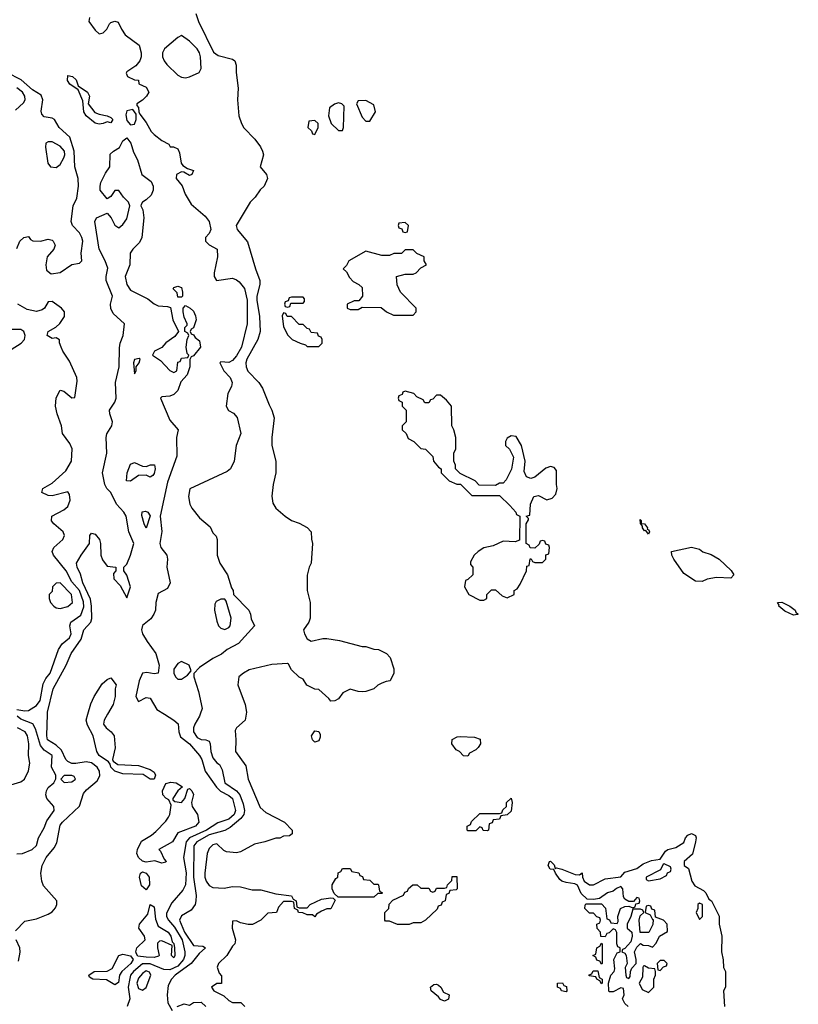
# Model space of a CAD drawing. Header units: inches. Extents: x 2348341 to 2479810, y 460419 to 613669.
# Tile 196 of 256: x 2362244 to 2366214, y 548522 to 553539. Entities that reach past the tile are written whole.
import ezdxf

# ---------------------------------------------------------------- set-up
doc = ezdxf.new("R2010")
doc.units = ezdxf.units.IN
doc.header["$MEASUREMENT"] = 0
doc.layers.add('C3564', color=7, linetype='Continuous')
doc.layers.add('C3565', color=7, linetype='Continuous')

msp = doc.modelspace()

# ---------------------------------------------------------------- linework, layer by layer
at = {"layer": 'C3564', "color": 2}
for points, elevation in [([(2362222.9, 548897.1), (2362270, 548946), (2362330, 548957.1), (2362390, 548982), (2362410, 548993.4), (2362426.5, 549013.5), (2362433.6, 549030), (2362434, 549050), (2362366.2, 549126.2), (2362356.9, 549150), (2362351.8, 549190), (2362358.7, 549230), (2362379.7, 549270), (2362420.1, 549319.9), (2362434.5, 549345.5), (2362450, 549434), (2362462, 549450), (2362550, 549531.3), (2362570, 549596.3), (2362585.3, 549614.7), (2362640.1, 549659.9), (2362653.6, 549686.4), (2362651.2, 549710), (2362639.7, 549730), (2362610, 549752.6), (2362582.9, 549757.1), (2362530, 549748.4), (2362509.8, 549749.8), (2362490, 549759.6), (2362479.6, 549770), (2362456.9, 549816.9), (2362430, 549843), (2362386, 549870), (2362383.6, 549890), (2362386.3, 550000)], 46), ([(2362230, 549288), (2362258, 549290), (2362308, 549310), (2362330, 549332), (2362341.2, 549370), (2362370, 549421), (2362383, 549457), (2362420.9, 549510), (2362418, 549530), (2362383.7, 549570), (2362377, 549590), (2362380.9, 549610), (2362390, 549626), (2362418, 549650), (2362428.4, 549671.6), (2362428.7, 549690), (2362406.6, 549730), (2362409.4, 549790), (2362370, 549817.4), (2362350, 549841.6), (2362325.4, 549925.4), (2362310.8, 549950.8), (2362250, 549975.6), (2362232, 549990)], 50), ([(2362692, 550000), (2362674.8, 549970), (2362671, 549950), (2362684.7, 549930), (2362711, 549910), (2362726.8, 549890), (2362730.7, 549829.3), (2362718, 549770), (2362721, 549761), (2362744, 549744), (2362850, 549739.1), (2362910, 549718.8), (2362930, 549704.7), (2362937.3, 549690), (2362930, 549669.3), (2362909.3, 549669.3), (2362873.6, 549693.6), (2362770, 549696), (2362730, 549709.6), (2362709.5, 549730), (2362706.3, 549746.3), (2362697.2, 549757.2), (2362650, 549789.6), (2362637, 549810), (2362619.5, 549890), (2362590, 549944), (2362583.6, 549970), (2362591.9, 550000)], 42), ([(2362982.8, 550000), (2363030.3, 549970.3), (2363051.8, 549951.8), (2363056.4, 549910), (2363064.2, 549884.2), (2363110, 549848.7), (2363160.9, 549790), (2363172.4, 549770), (2363190.3, 549710), (2363247.8, 549627.8), (2363268.5, 549608.5), (2363310, 549586.3), (2363330.1, 549570.1), (2363344.6, 549510), (2363338, 549490), (2363310, 549465.4), (2363254.1, 549445.9), (2363197.6, 549410), (2363109.4, 549370.6), (2363092.6, 549350), (2363080.3, 549270), (2363092.7, 549192.7), (2363090.2, 549130), (2363076, 549104), (2363020.5, 549039.5), (2362993.3, 548986.7), (2362993.1, 548970), (2363003.1, 548950), (2363034.3, 548914.3), (2363072.5, 548850), (2363086.2, 548790), (2363086, 548770), (2363079.3, 548750), (2363050, 548717.1), (2363010, 548697.8), (2362980, 548700), (2362910, 548727.6), (2362870, 548728.9), (2362824, 548690), (2362810.2, 548670), (2362805.8, 548654.2), (2362797.6, 548610), (2362806, 548550), (2362792.7, 548510)], 46), ([(2363164.9, 550000), (2363161.6, 549990), (2363137.1, 549950), (2363130.4, 549930), (2363130.5, 549910), (2363150, 549882), (2363170, 549870.7), (2363194, 549870), (2363210, 549862), (2363216, 549850), (2363218.8, 549810), (2363230, 549778), (2363250, 549752), (2363263.6, 549743.6), (2363277.3, 549717.3), (2363290.8, 549650), (2363349.3, 549609.3), (2363367.2, 549590), (2363383.7, 549543.7), (2363390.3, 549510), (2363386.5, 549490), (2363371.8, 549468.2), (2363317.8, 549422.2), (2363290, 549407.1), (2363210, 549385.5), (2363147, 549350), (2363132.9, 549330), (2363130.2, 549170), (2363143.5, 549076.5), (2363142.8, 549050), (2363138.8, 549030), (2363119.1, 549000.9), (2363070, 548973.2), (2363059.3, 548950), (2363083.9, 548890), (2363130, 548821), (2363178, 548818), (2363191, 548810), (2363159.8, 548780.2), (2363119.1, 548730), (2363036.5, 548670), (2363018, 548650), (2363002.2, 548617.8), (2362997, 548570), (2363000.5, 548530), (2363022, 548490)], 50), ([(2363398.9, 550000), (2363393.4, 549970), (2363349, 549931), (2363343.4, 549916.6), (2363347.2, 549870), (2363344.4, 549810), (2363397.5, 549737.5), (2363408.5, 549670), (2363470, 549524.7), (2363499.8, 549499.8), (2363594, 549450), (2363634, 549410), (2363634, 549390), (2363619.6, 549380.4), (2363590, 549378), (2363570, 549368.7), (2363550, 549368.7), (2363494, 549350), (2363441.4, 549338.6), (2363370, 549299), (2363350, 549294), (2363299.3, 549299.3), (2363286, 549306), (2363250, 549339), (2363230, 549334), (2363210, 549315.3), (2363200.7, 549290), (2363188.4, 549190), (2363188.4, 549170), (2363194.8, 549150), (2363210, 549127.3), (2363230, 549117.3), (2363286.3, 549113.7), (2363330, 549122.8), (2363370, 549121), (2363430, 549106), (2363474.6, 549105.4), (2363550, 549084.7), (2363630, 549074), (2363638, 549058), (2363654, 549050), (2363658, 549018), (2363670, 549014), (2363710, 549014), (2363726, 549030), (2363783.1, 549056.9), (2363830, 549064.7), (2363842, 549062), (2363852.7, 549052.7), (2363830.8, 549009.2), (2363810, 549008), (2363783.6, 548996.4), (2363758, 548982), (2363750, 548968), (2363738, 548978), (2363710, 548978), (2363687.3, 548987.3), (2363666, 548990), (2363662, 549002), (2363646, 549010), (2363642, 549042), (2363630, 549046), (2363590, 549046), (2363563.6, 549016.4), (2363554, 548990), (2363510, 548986), (2363474, 548950), (2363431.1, 548928.9), (2363408.7, 548928.7), (2363370, 548938), (2363350, 548948), (2363330, 548946), (2363327.3, 548910), (2363344.7, 548850), (2363342, 548830), (2363330, 548818), (2363301, 548770), (2363258.8, 548730), (2363252, 548712), (2363261, 548681), (2363272.7, 548667.3), (2363272.7, 548627.3), (2363250, 548628), (2363222, 548610), (2363234, 548590), (2363285.4, 548565.4), (2363310, 548542), (2363330, 548532), (2363371.6, 548531.6), (2363392, 548510)], 54), ([(2362199.3, 549640.7), (2362250, 549656), (2362268.7, 549670), (2362290, 549712), (2362296, 549750), (2362289.2, 549790), (2362291.8, 549850), (2362283.7, 549890), (2362271.8, 549910), (2362234, 549930)], 54), ([(2365346, 548510), (2365330, 548526), (2365318, 548550), (2365326, 548570), (2365322, 548602), (2365310, 548606), (2365270, 548586), (2365250, 548586), (2365247.3, 548592.7), (2365246, 548630), (2365259, 548670), (2365275.3, 548690), (2365278, 548702), (2365272.7, 548750), (2365290, 548784.7), (2365306, 548790), (2365306, 548810), (2365294.6, 548814.6), (2365289, 548830), (2365288, 548888), (2365282, 548902), (2365270, 548906), (2365250, 548886), (2365238, 548882), (2365230, 548866), (2365207.3, 548867.3), (2365206, 548890), (2365188.4, 548908.4), (2365186, 548930), (2365202, 548938), (2365206, 548950), (2365202, 548962), (2365187.3, 548967.3), (2365170, 548986), (2365150, 548986), (2365126, 549010), (2365127.3, 549027.3), (2365130, 549034), (2365210, 549034), (2365231.6, 549011.6), (2365238, 548958), (2365252, 548952), (2365258, 548938), (2365290, 548934), (2365295.3, 548944.7), (2365294, 548970), (2365308, 549010), (2365330, 549021), (2365350, 549022), (2365370, 549014), (2365382, 549018), (2365386, 549034), (2365402, 549038), (2365406, 549050), (2365402, 549062), (2365390, 549066), (2365374, 549046), (2365350, 549046), (2365330, 549058), (2365322, 549070), (2365319, 549110), (2365310, 549122), (2365287.3, 549112.7), (2365270, 549099), (2365242, 549090), (2365199.6, 549060.4), (2365170, 549055.3), (2365138, 549058), (2365106.3, 549086.3), (2365088.9, 549128.9), (2365075.3, 549135.3), (2365030, 549142), (2365009, 549149), (2364998, 549158), (2364975.3, 549190), (2364968.4, 549208.4), (2364949, 549210), (2364939, 549230), (2364946, 549250), (2364950, 549251.3), (2364970, 549232), (2364974, 549214), (2364982, 549218), (2365009, 549211), (2365076.4, 549183.6), (2365098, 549182), (2365112.7, 549192.7), (2365114, 549170), (2365122, 549150), (2365150, 549131.3), (2365170, 549131), (2365230, 549161), (2365310, 549171.3), (2365330, 549196), (2365390, 549214.8), (2365422.5, 549237.5), (2365466, 549254), (2365510, 549262), (2365537.2, 549302.8), (2365549, 549311), (2365590, 549321), (2365630, 549346), (2365639, 549370), (2365650, 549384.7), (2365670, 549392), (2365690, 549382), (2365693.4, 549370), (2365690.6, 549349.4), (2365673.7, 549286.3), (2365632, 549250), (2365632, 549230), (2365654.4, 549214.4), (2365671.3, 549150), (2365686, 549126), (2365730, 549102), (2365742, 549090), (2365758, 549058), (2365771, 549050), (2365811.1, 548971.1), (2365811.3, 548930), (2365824.7, 548870), (2365822, 548790), (2365831.6, 548748.4), (2365832, 548710), (2365842, 548690), (2365842, 548610), (2365832, 548590), (2365838, 548510)], 54), ([(2362238.3, 548741.7), (2362247.2, 548787.2), (2362245.1, 548810), (2362226.3, 548850)], 46), ([(2363048, 548510), (2363083.6, 548523.6), (2363110, 548518), (2363130, 548530.8), (2363170, 548533), (2363193.4, 548510)], 50)]:
    msp.add_lwpolyline(points, dxfattribs=dict(at, elevation=elevation))
for points, elevation in [([(2363750, 549857.2), (2363737.2, 549870), (2363732.7, 549890), (2363750, 549914.8), (2363770, 549911.3), (2363776.4, 549896.4), (2363777.1, 549882.9), (2363770, 549864)], 54), ([(2364530, 549786), (2364507.3, 549787.3), (2364486, 549810), (2364470, 549818), (2364448, 549850), (2364448.9, 549871.1), (2364475.3, 549884.7), (2364490, 549886), (2364563.6, 549883.6), (2364592.7, 549872.7), (2364594, 549850), (2364582, 549830), (2364570, 549818), (2364538, 549802)], 54), ([(2362510, 549688.7), (2362472, 549688), (2362454, 549670), (2362472, 549652), (2362510, 549656), (2362528.7, 549670), (2362522, 549682)], 50), ([(2363070, 549550.8), (2363086, 549570), (2363102, 549618), (2363110, 549622), (2363122, 549610), (2363130.6, 549590.6), (2363120.7, 549550), (2363124, 549530), (2363150.5, 549490), (2363157.3, 549450), (2363141, 549430), (2363050, 549396), (2363022.8, 549350), (2362954, 549310), (2362962, 549302), (2362981, 549261), (2362992, 549250), (2362990, 549246), (2362970, 549242), (2362933.2, 549253.2), (2362890, 549246.6), (2362870, 549252), (2362849.6, 549269.6), (2362842, 549290), (2362845.1, 549310), (2362866.2, 549353.8), (2362916.6, 549383.4), (2362938, 549402), (2362990, 549455.5), (2363003.7, 549476.3), (2363009.7, 549490), (2363016, 549536), (2363004.1, 549564.1), (2362990, 549572.7), (2362975.1, 549590), (2362972, 549610), (2362990, 549646.8), (2363014.4, 549654.4), (2363042, 549650), (2363074, 549630), (2363050, 549609), (2363024.7, 549570), (2363024.7, 549564.7), (2363035.3, 549555.3)], 42), ([(2364630, 549406), (2364607.3, 549407.3), (2364602, 549422), (2364590, 549426), (2364570, 549406), (2364530, 549406), (2364526, 549410), (2364526, 549430), (2364542, 549438), (2364547.3, 549452.7), (2364590, 549494), (2364690, 549494), (2364702, 549498), (2364707.3, 549512.7), (2364726, 549530), (2364726, 549550), (2364750, 549572), (2364756, 549550), (2364750, 549506), (2364730, 549488), (2364698, 549482), (2364690, 549466), (2364658, 549462), (2364652.7, 549447.3), (2364638, 549442), (2364634, 549410)], 54), ([(2365530, 549238), (2365524.7, 549235.3), (2365512, 549208), (2365438, 549170), (2365438, 549158), (2365450, 549152), (2365510, 549162), (2365542, 549178), (2365547.3, 549192.7), (2365562, 549198), (2365566, 549210), (2365562, 549222)], 54), ([(2362890, 549106), (2362865.8, 549125.8), (2362854.5, 549170), (2362861.2, 549190), (2362870, 549197.3), (2362890, 549190.7), (2362903.8, 549170), (2362905.5, 549130)], 42), ([(2364050, 549134), (2364070, 549134), (2364074, 549130), (2364078, 549098), (2364094, 549090), (2364090, 549086), (2364070, 549086), (2364050, 549068), (2363867.3, 549067.3), (2363847.3, 549087.3), (2363838, 549110), (2363838, 549130), (2363856.4, 549163.6), (2363866, 549170), (2363867.3, 549192.7), (2363882, 549198), (2363890, 549214), (2363930, 549214), (2363938, 549198), (2363972.7, 549192.7), (2363978, 549178), (2363992.7, 549172.7), (2363998, 549158), (2364030, 549154)], 54), ([(2364170, 548928), (2364130, 548946), (2364110, 548946), (2364106, 548950), (2364106, 548990), (2364126, 549010), (2364128.4, 549031.6), (2364147.3, 549052.7), (2364202, 549078), (2364207.3, 549092.7), (2364222, 549098), (2364227.3, 549112.7), (2364248.4, 549131.6), (2364271.6, 549131.6), (2364290, 549114), (2364330, 549114), (2364338, 549098), (2364350, 549094), (2364362, 549098), (2364370, 549114), (2364410, 549114), (2364422, 549118), (2364426, 549130), (2364447.3, 549152.7), (2364450, 549174), (2364472.7, 549172.7), (2364474, 549110), (2364470, 549106), (2364438, 549102), (2364432.7, 549087.3), (2364418, 549082), (2364414, 549050), (2364398, 549042), (2364392.7, 549027.3), (2364378, 549022), (2364372.7, 549007.3), (2364314, 548950), (2364290, 548938), (2364250, 548938), (2364230, 548928)], 54), ([(2363030, 548758), (2363018, 548770), (2363022, 548822), (2362970, 548845.2), (2362956.9, 548843.1), (2362947.3, 548832.7), (2362947.3, 548810), (2362956, 548770), (2362952.5, 548767.5), (2362930, 548761.3), (2362890, 548761.6), (2362847.5, 548767.5), (2362839.3, 548779.3), (2362837, 548790), (2362842, 548810), (2362883.7, 548850), (2362880.9, 548870), (2362851.6, 548910), (2362855.1, 548930), (2362898.3, 548981.7), (2362910, 549031.3), (2362930, 549018), (2362936.2, 548956.2), (2362950, 548921), (2363002, 548890), (2363015.8, 548870), (2363021, 548841), (2363030, 548832), (2363034, 548810), (2363034.8, 548770)], 42), ([(2365450, 549026), (2365438, 549022), (2365434, 548990), (2365458, 548978), (2365470, 548954), (2365474, 548954), (2365471.6, 548928.4), (2365451.3, 548888.7), (2365408.4, 548888.4), (2365402, 548950), (2365408, 548972), (2365426, 548990), (2365422, 549002), (2365410, 549006), (2365370, 549006), (2365361, 548970), (2365342, 548930), (2365342, 548910), (2365364.7, 548890), (2365366.8, 548870), (2365359.8, 548840.2), (2365330, 548806), (2365318, 548802), (2365314, 548790), (2365330, 548782), (2365336, 548770), (2365341, 548730), (2365332, 548710), (2365334, 548670), (2365338, 548658), (2365350, 548654), (2365356.4, 548663.6), (2365358, 548690), (2365366, 548706), (2365388, 548730), (2365388, 548750), (2365378, 548790), (2365390, 548814), (2365410, 548832), (2365423.6, 548823.6), (2365450, 548822), (2365470, 548814), (2365490, 548834), (2365506, 548870), (2365547.3, 548892.7), (2365546, 548930), (2365526, 548950), (2365486, 548966), (2365482, 549002), (2365467.3, 549007.3), (2365462, 549022)], 54), ([(2365710, 549038), (2365702, 549030), (2365702, 549010), (2365694, 548990), (2365710, 548954), (2365726, 548970), (2365726, 549030)], 54), ([(2365210, 548726), (2365202, 548742), (2365187.3, 548747.3), (2365182, 548762), (2365166, 548770), (2365182, 548778), (2365186, 548810), (2365202, 548818), (2365210, 548834), (2365214, 548830), (2365214, 548730)], 54), ([(2362730, 548621.2), (2362686.5, 548646.5), (2362618, 548650), (2362600.9, 548660.9), (2362597.2, 548670), (2362624, 548690), (2362690, 548691.6), (2362715.1, 548704.9), (2362750, 548770.3), (2362770, 548776.9), (2362808.6, 548768.6), (2362823, 548750), (2362811.7, 548730), (2362764.4, 548690), (2362753.7, 548670), (2362747.5, 548632.5)], 42), ([(2365530, 548746), (2365510, 548746), (2365494, 548730), (2365498, 548698), (2365510, 548694), (2365527.3, 548712.7), (2365542, 548718), (2365546, 548730)], 54), ([(2362890, 548692.4), (2362870, 548678.4), (2362850, 548654.5), (2362841.1, 548630), (2362850, 548602), (2362870, 548594), (2362890, 548606.8), (2362913.6, 548670), (2362906.6, 548686.6)], 50), ([(2365210, 548626), (2365202, 548642), (2365186, 548650), (2365182, 548662), (2365147.3, 548667.3), (2365147.3, 548672.7), (2365162, 548678), (2365167.3, 548692.7), (2365192.7, 548692.7), (2365198, 548658), (2365214, 548650), (2365214, 548630)], 54), ([(2365430, 548718), (2365423.6, 548716.4), (2365422, 548710), (2365419.6, 548660.4), (2365402, 548630), (2365418, 548598), (2365450, 548582), (2365478, 548610), (2365478, 548650), (2365486, 548670), (2365486, 548690), (2365482, 548702), (2365450, 548706)], 54), ([(2364410, 548538), (2364390, 548546), (2364380.4, 548560.4), (2364342, 548590), (2364338, 548610), (2364356.4, 548623.6), (2364370, 548624.7), (2364379.8, 548619.8), (2364392, 548610), (2364404.7, 548584.7), (2364434, 548570), (2364430, 548548.7)], 54), ([(2365030, 548586), (2365006, 548590), (2365002, 548602), (2364986, 548610), (2364986, 548630), (2365011.6, 548631.6), (2365018, 548618), (2365032.7, 548612.7), (2365034, 548590)], 54)]:
    msp.add_lwpolyline(points, close=True, dxfattribs=dict(at, elevation=elevation))
at = {"layer": 'C3565', "color": 2}
for points, elevation in [([(2362601, 553550), (2362597.3, 553530), (2362630, 553486), (2362650, 553466.8), (2362670, 553471.3), (2362688.7, 553490), (2362702, 553518), (2362710, 553524.7), (2362728.7, 553531.3), (2362746.4, 553526.4), (2362763, 553490), (2362782.8, 553462.7), (2362853.4, 553410), (2362864.4, 553370), (2362864.4, 553350), (2362857.1, 553330), (2362835.8, 553304.2), (2362790, 553274), (2362787.3, 553267.3), (2362794, 553250), (2362830, 553232), (2362850, 553231.3), (2362852, 553212), (2362890, 553194.8), (2362902.8, 553170), (2362891, 553150), (2362870, 553128.7), (2362842, 553110), (2362842, 553102), (2362851, 553091), (2362851.3, 553070), (2362856.9, 553056.9), (2362890, 553016), (2362914, 552970), (2362930, 552954), (2362970, 552922.8), (2363004.7, 552904.7), (2363012, 552892), (2363028, 552892), (2363050, 552881), (2363059.9, 552859.9), (2363068, 552808), (2363076.3, 552796.3), (2363100.7, 552780.7), (2363131, 552770), (2363122, 552750), (2363110, 552746), (2363082, 552762), (2363070, 552764), (2363044.7, 552750), (2363042.8, 552730), (2363072.5, 552692.5), (2363088.2, 552650), (2363118.7, 552598.7), (2363190, 552538.8), (2363210.4, 552510.4), (2363218.8, 552470), (2363210.9, 552449.1), (2363192, 552430), (2363191.3, 552410), (2363210, 552391.3), (2363251, 552370), (2363253, 552330), (2363235.5, 552250), (2363236.3, 552230), (2363247.3, 552210), (2363330, 552221.3), (2363350, 552214), (2363363.4, 552203.4), (2363390.3, 552170), (2363404.9, 552110), (2363404.2, 551990), (2363375.3, 551870), (2363350, 551827), (2363330, 551802.7), (2363310, 551792.3), (2363270, 551795.3), (2363264.7, 551790), (2363286, 551750), (2363316.7, 551716.7), (2363327.3, 551690), (2363324, 551670), (2363306.4, 551633.6), (2363297.3, 551570), (2363308.3, 551548.3), (2363333.7, 551533.7), (2363352.8, 551512.8), (2363371.3, 551430), (2363347.7, 551370), (2363338, 551290), (2363319.1, 551250), (2363302.9, 551237.1), (2363111.6, 551148.4), (2363104.7, 551110), (2363112, 551070), (2363122, 551050), (2363161.4, 551001.4), (2363215.2, 550955.2), (2363230, 550924.7), (2363246.8, 550906.8), (2363251.3, 550890), (2363251, 550810), (2363264.7, 550770), (2363304.7, 550710), (2363323.6, 550643.6), (2363332, 550630), (2363334, 550610), (2363412, 550530), (2363422, 550510), (2363425.4, 550485.4), (2363442, 550450), (2363359.9, 550360.1), (2363302, 550330), (2363273.7, 550306.3), (2363230, 550284), (2363162, 550238), (2363132.7, 550207.3), (2363132, 550190), (2363155.9, 550115.9), (2363174.9, 550030), (2363164.9, 550000)], 50), ([(2363142, 553570), (2363156, 553530), (2363233, 553373), (2363255.9, 553355.9), (2363330, 553338.8), (2363341, 553330), (2363347.3, 553307.3), (2363347.7, 553270), (2363359.1, 553190), (2363355.5, 553130), (2363362, 553050), (2363374.9, 553010), (2363387.8, 552987.8), (2363442.8, 552930), (2363472, 552892), (2363483, 552870), (2363487.7, 552850), (2363471.3, 552790), (2363502.8, 552750), (2363507.3, 552730), (2363490.7, 552690), (2363470, 552672.7), (2363444.4, 552635.6), (2363418.8, 552610), (2363348.2, 552490), (2363353, 552470), (2363406.6, 552406.6), (2363446, 552270), (2363468, 552210), (2363468.2, 552190), (2363454, 552130), (2363453.7, 552110), (2363466.9, 552026.9), (2363470.4, 551950), (2363458, 551910), (2363402, 551810), (2363397, 551790), (2363398.4, 551770), (2363407.6, 551747.6), (2363463, 551690), (2363482.3, 551662.3), (2363516.1, 551576.1), (2363530.6, 551550), (2363542, 551510), (2363530.5, 551410), (2363530.4, 551370), (2363550.4, 551290), (2363550.5, 551230), (2363537.1, 551170), (2363530.5, 551110.5), (2363535.2, 551075.2), (2363550.5, 551050.5), (2363598, 551010), (2363630, 550987.3), (2363670, 550974), (2363710, 550951), (2363731, 550930), (2363731.6, 550891.6), (2363738, 550870), (2363731, 550770), (2363721, 550750), (2363710.9, 550709.1), (2363710.7, 550630.7), (2363726, 550570), (2363726, 550490), (2363718, 550470), (2363691.3, 550430), (2363696, 550410), (2363710, 550384.7), (2363730, 550372), (2363790, 550386), (2363810, 550386), (2363875.3, 550375.3), (2363990, 550344.7), (2364010, 550344.7), (2364050, 550331.3), (2364074, 550330), (2364114, 550310), (2364134, 550290), (2364151.1, 550231.1), (2364151.3, 550210), (2364134, 550170), (2364112.7, 550167.3), (2364090, 550158), (2364070, 550148), (2364050, 550128.7), (2364010, 550115.3), (2363990, 550114), (2363970, 550115.3), (2363930, 550128), (2363891.6, 550108.4), (2363870, 550078), (2363851.6, 550068.4), (2363830, 550066), (2363820.4, 550080.4), (2363770, 550126), (2363748.4, 550128.4), (2363708.9, 550148.9), (2363690, 550178), (2363668.9, 550188.9), (2363630, 550226), (2363615.3, 550255.3), (2363610, 550258), (2363530, 550253.2), (2363414.4, 550225.6), (2363384.7, 550210), (2363361, 550190), (2363356, 550150), (2363394, 550050), (2363400.7, 550010), (2363398.9, 550000)], 54), ([(2362230, 552374), (2362246, 552410), (2362266, 552430), (2362290, 552434), (2362299.6, 552419.6), (2362311.6, 552411.6), (2362350, 552411.3), (2362390, 552421), (2362410, 552416), (2362416, 552410), (2362424.7, 552390), (2362418, 552370), (2362384.7, 552330), (2362378, 552290), (2362382, 552262), (2362404.7, 552244.7), (2362450, 552251), (2362510, 552292), (2362550, 552298), (2362562, 552310), (2362557.2, 552350), (2362567, 552410), (2362562, 552430), (2362550, 552453.2), (2362513.2, 552490), (2362507, 552510), (2362517, 552590), (2362535.1, 552630), (2362543.5, 552690), (2362542, 552730), (2362526.3, 552790), (2362521.8, 552870), (2362500.4, 552940.4), (2362446.6, 552990), (2362421.2, 553030), (2362410, 553037), (2362370, 553044.5), (2362358, 553058), (2362353.3, 553073.3), (2362362.4, 553130), (2362354.7, 553154.7), (2362310, 553182.4), (2362252.7, 553232.7), (2362179.3, 553270)], 50), ([(2362222.7, 553077.3), (2362263.9, 553116.1), (2362272, 553130), (2362271.2, 553150), (2362258, 553170), (2362230, 553191.1)], 54), ([(2362386.3, 550000), (2362386.6, 550010), (2362415.1, 550130), (2362482, 550250), (2362506.6, 550310), (2362557.7, 550382.3), (2362572.3, 550430), (2362606.6, 550470), (2362612, 550488), (2362611.3, 550550), (2362605.8, 550585.8), (2362567.1, 550670), (2362554, 550714), (2362537.2, 550750), (2362534, 550770), (2362557.2, 550810), (2362601.2, 550870), (2362602, 550910), (2362610, 550922), (2362630, 550918), (2362650.7, 550890), (2362657.3, 550870), (2362658.8, 550810), (2362667.1, 550787.1), (2362690, 550754), (2362734, 550750), (2362734, 550730), (2362722, 550718), (2362724.7, 550690), (2362756.8, 550656.8), (2362790, 550594), (2362809, 550650), (2362790, 550708.7), (2362775.3, 550730), (2362775.3, 550750), (2362790, 550764.7), (2362810, 550810.7), (2362826.9, 550870), (2362801.3, 550930), (2362787.3, 551010), (2362776.2, 551030), (2362738.4, 551070), (2362710, 551129.2), (2362689.6, 551149.6), (2362678, 551170), (2362666, 551230), (2362689.4, 551330), (2362686, 551410), (2362689.6, 551429.6), (2362714.2, 551470), (2362717.4, 551490), (2362703.5, 551530), (2362702.7, 551550), (2362729.7, 551590), (2362736, 551610), (2362733.5, 551690), (2362751.5, 551770), (2362753.1, 551866.9), (2362756.2, 551890), (2362772.7, 551930), (2362779, 551990), (2362721.6, 552041.6), (2362710, 552068), (2362707, 552090), (2362717.6, 552130), (2362686, 552210), (2362685.2, 552230), (2362693.1, 552273.1), (2362680.7, 552310), (2362649.7, 552369.7), (2362627, 552510), (2362635.3, 552530), (2362690, 552554), (2362711.3, 552530), (2362730, 552492), (2362750, 552478), (2362770, 552496), (2362790, 552524.7), (2362806.6, 552590), (2362799.3, 552610), (2362774.3, 552634.3), (2362750, 552668.7), (2362730, 552668.7), (2362710, 552638), (2362690, 552626), (2362655.3, 552670), (2362654, 552690), (2362659, 552710), (2362682.5, 552757.5), (2362704, 552790), (2362706, 552854), (2362722, 552870), (2362752.7, 552887.3), (2362770, 552921), (2362790, 552937.3), (2362810.3, 552910), (2362824.4, 552864.4), (2362845.1, 552825.1), (2362868, 552750), (2362914, 552714), (2362925.5, 552690), (2362924.4, 552670), (2362914.9, 552645.1), (2362890, 552620.9), (2362871, 552610), (2362863.4, 552596.6), (2362862, 552590), (2362872.7, 552570), (2362877, 552530), (2362868, 552430), (2362855.6, 552404.4), (2362820.7, 552370), (2362808.2, 552350), (2362805.5, 552290), (2362782.8, 552230), (2362790.7, 552190), (2362810, 552160.7), (2362897.1, 552117.1), (2362930, 552091), (2362950, 552081), (2362998, 552078), (2363012.7, 552072.7), (2363024.9, 552010), (2363054, 551950), (2363035.5, 551924.5), (2362990, 551892), (2362970, 551869), (2362932, 551850), (2362922, 551830), (2362962.5, 551802.5), (2363010, 551752), (2363030, 551742), (2363046, 551750), (2363050, 551794), (2363062, 551798), (2363070, 551814), (2363102, 551818), (2363106, 551830), (2363098, 551838), (2363094, 551870), (2363098, 551910), (2363106, 551930), (2363102, 551942), (2363086, 551950), (2363086, 551970), (2363098, 551982), (2363098, 551990), (2363083.1, 552023.1), (2363078, 552050), (2363078, 552070), (2363090, 552082), (2363114, 552070), (2363130, 552054), (2363141, 552030), (2363144.7, 552010), (2363131.1, 551968.9), (2363118, 551962), (2363114, 551950), (2363118, 551938), (2363130, 551934), (2363139.6, 551919.6), (2363162, 551902), (2363166, 551870), (2363130, 551826), (2363118, 551822), (2363112.7, 551807.3), (2363111.3, 551770), (2363098, 551730), (2363066.4, 551693.6), (2363050, 551649), (2363030, 551629), (2363010, 551621.2), (2362970, 551617.2), (2362962.8, 551610), (2363010, 551498), (2363052, 551450), (2363044.7, 551410), (2363045.8, 551314.2), (2362997.3, 551182.7), (2362961.5, 551010), (2362968.7, 550931.3), (2362959.1, 550870), (2362964.9, 550850), (2362994, 550810), (2362997.3, 550790), (2362994.8, 550750), (2363011.3, 550670), (2362998.8, 550641.2), (2362950, 550615.3), (2362938, 550570), (2362936.4, 550530), (2362928.4, 550510), (2362913, 550487), (2362870, 550452.7), (2362864.9, 550430), (2362870.8, 550410), (2362894.8, 550370), (2362938.8, 550310), (2362955.5, 550250), (2362950.5, 550210), (2362930, 550205.2), (2362892.3, 550212.3), (2362870, 550208.7), (2362854, 550170), (2362836, 550090), (2362850, 550064.7), (2362890, 550084.7), (2362910, 550082), (2362944.2, 550024.2), (2362982.8, 550000)], 46), ([(2362230, 550024.7), (2362270, 550017), (2362290, 550019.5), (2362330, 550044.9), (2362349.7, 550070), (2362364.7, 550155.2), (2362377.5, 550182.5), (2362399.7, 550210), (2362442, 550330), (2362461.6, 550358.4), (2362497.6, 550390), (2362507.6, 550410), (2362500.5, 550450), (2362505.1, 550470), (2362555.7, 550504.3), (2362572.2, 550547.8), (2362570, 550572.7), (2362549.8, 550630), (2362510, 550675.1), (2362481.5, 550730), (2362416.2, 550810), (2362409.4, 550830), (2362419.3, 550850), (2362465.2, 550890), (2362473.2, 550910), (2362466, 550930), (2362419, 550970), (2362406.3, 550986.3), (2362409, 551010), (2362470, 551042), (2362490, 551058.8), (2362502, 551090), (2362498.9, 551118.9), (2362490, 551134), (2362410, 551113.2), (2362390, 551114), (2362358, 551130), (2362362, 551150), (2362410, 551177.3), (2362479.7, 551240.3), (2362509.3, 551290), (2362511.9, 551351.9), (2362500.1, 551380.1), (2362462.7, 551430), (2362457.2, 551470), (2362435.1, 551530), (2362426.6, 551570), (2362430, 551612), (2362450, 551651), (2362470, 551646), (2362510, 551612), (2362526, 551614), (2362537.5, 551697.5), (2362535.1, 551715.1), (2362498.9, 551798.9), (2362464, 551850), (2362455.3, 551870), (2362448, 551892), (2362448, 551908), (2362430, 551918), (2362410, 551914), (2362385.2, 551930), (2362390, 551951), (2362428.4, 551971.6), (2362448.4, 551991.6), (2362472.7, 552027.3), (2362473.2, 552050), (2362457.2, 552070), (2362410, 552104), (2362390, 552102), (2362370.7, 552069.3), (2362359.9, 552060.1), (2362330, 552052.7), (2362283.2, 552063.2), (2362235.3, 552090)], 50), ([(2362201.2, 551858.8), (2362252.7, 551890), (2362269.3, 551910), (2362272.3, 551930), (2362265.2, 551950), (2362250, 551960.9), (2362170, 551960.9)], 54), ([(2362591.9, 550000), (2362606.6, 550053.4), (2362624.5, 550090), (2362665.3, 550154.7), (2362690, 550177.3), (2362710, 550184.7), (2362736, 550150), (2362731.1, 550128.9), (2362730.8, 550090), (2362720.7, 550050), (2362692, 550000)], 42)]:
    msp.add_lwpolyline(points, dxfattribs=dict(at, elevation=elevation))
for points, elevation in [([(2363070, 553458), (2363050, 553448.7), (2362982.8, 553390), (2362973.4, 553370), (2362973, 553350), (2362980.4, 553330), (2362994.9, 553310), (2363050, 553256.4), (2363070, 553246), (2363090, 553243), (2363110, 553247.7), (2363159, 553270), (2363169.2, 553290.8), (2363166, 553350), (2363161.2, 553370), (2363149, 553390), (2363110, 553429.2)], 54), ([(2362710, 553014), (2362690, 553018), (2362670, 553009.6), (2362650, 553007), (2362630, 553012), (2362582.9, 553050), (2362572.3, 553070), (2362565.8, 553125.8), (2362542, 553182), (2362499.3, 553210), (2362487.8, 553230), (2362490, 553254.8), (2362513, 553250), (2362532.1, 553232.1), (2362542.5, 553202.5), (2362590.4, 553170), (2362600.5, 553150), (2362594, 553110), (2362627, 553067), (2362650, 553057.1), (2362691.3, 553050), (2362710, 553040.7), (2362719.1, 553030)], 46), ([(2363870, 553115.3), (2363850, 553108), (2363824.7, 553090), (2363818, 553050), (2363832, 553010), (2363870, 552974), (2363890, 552974), (2363895.3, 552990), (2363898, 553098), (2363886, 553110)], 58), ([(2364010, 553128), (2363970, 553126), (2363962, 553110), (2363990, 553042), (2364010, 553022), (2364030, 553022), (2364058, 553070), (2364050, 553106)], 58), ([(2362822, 553082), (2362790, 553074), (2362784.9, 553055.1), (2362790, 553026), (2362810, 553003), (2362830, 553006.8), (2362839, 553030), (2362838, 553058)], 50), ([(2363750, 553026), (2363718, 553022), (2363714, 552990), (2363732.7, 552972.7), (2363738, 552958), (2363750, 552954), (2363766, 552990), (2363766, 553010)], 58), ([(2362390, 552917.2), (2362378, 552910), (2362376, 552890), (2362387.5, 552807.5), (2362402, 552790), (2362430, 552786), (2362450, 552801), (2362470, 552836), (2362475.1, 552850), (2362473, 552870), (2362450, 552895.1), (2362410, 552916)], 54), ([(2364210, 552506), (2364178, 552502), (2364174, 552490), (2364178, 552478), (2364192.7, 552472.7), (2364198, 552458), (2364210, 552454), (2364222, 552458), (2364226, 552490)], 58), ([(2364250, 552366), (2364210, 552366), (2364191.6, 552348.4), (2364152.7, 552347.3), (2364130, 552338), (2364090, 552338), (2364010, 552359), (2363922, 552310), (2363910, 552286), (2363894, 552270), (2363910, 552254), (2363925.4, 552225.4), (2363945.4, 552205.4), (2363974, 552190), (2363990, 552174), (2363992, 552130), (2363972.7, 552107.3), (2363950, 552106), (2363914, 552090), (2363914, 552070), (2363930, 552062), (2363970, 552062), (2363990, 552074), (2364087.3, 552072.7), (2364114, 552050), (2364150, 552034), (2364250, 552034), (2364266, 552050), (2364266, 552070), (2364186, 552150), (2364168.4, 552188.4), (2364166, 552230), (2364210, 552242), (2364250, 552242), (2364266, 552250), (2364290, 552274), (2364318, 552290), (2364306, 552310), (2364306, 552330), (2364268.4, 552348.4)], 58), ([(2363050, 552126), (2363047.3, 552147.3), (2363027.3, 552167.3), (2363030, 552174), (2363050, 552182), (2363070, 552174), (2363074, 552150), (2363074, 552130), (2363070, 552126)], 46), ([(2363690, 552126), (2363630, 552126), (2363618, 552122), (2363614, 552106), (2363598, 552102), (2363594, 552090), (2363598, 552078), (2363610, 552074), (2363622, 552078), (2363626, 552094), (2363690, 552094), (2363696.4, 552103.6), (2363696.4, 552116.4)], 58), ([(2363590, 552046), (2363582, 552030), (2363590, 551974), (2363611.6, 551931.6), (2363634, 551910), (2363674, 551890), (2363702, 551882), (2363710, 551874), (2363770, 551874), (2363786, 551890), (2363786, 551910), (2363782, 551922), (2363767.3, 551927.3), (2363762, 551942), (2363730, 551946), (2363722, 551962), (2363710, 551966), (2363690, 551986), (2363670, 551986), (2363630, 552026), (2363607.3, 552027.3), (2363602, 552042)], 58), ([(2362853.2, 551813.2), (2362830, 551808), (2362824.9, 551790), (2362830, 551734), (2362838, 551750), (2362838, 551770), (2362854, 551790), (2362858, 551810)], 46), ([(2364210, 551646), (2364198, 551642), (2364194, 551630), (2364178, 551622), (2364174, 551610), (2364178, 551598), (2364194, 551590), (2364194, 551570), (2364214, 551550), (2364214, 551490), (2364194, 551470), (2364194, 551450), (2364214, 551430), (2364225.4, 551405.4), (2364254, 551390), (2364290, 551354), (2364314, 551350), (2364350, 551314), (2364354, 551290), (2364379.6, 551259.6), (2364394, 551250), (2364394, 551230), (2364434, 551190), (2364472.7, 551172.7), (2364491.6, 551171.6), (2364550, 551114), (2364690, 551114), (2364743.6, 551063.6), (2364774, 551030), (2364778, 551018), (2364794, 551010), (2364792.7, 550887.3), (2364770, 550878), (2364710, 550882), (2364658, 550858), (2364610, 550848.7), (2364582, 550830), (2364562, 550810), (2364543.6, 550776.4), (2364543.6, 550763.6), (2364554, 550750), (2364554, 550710), (2364530, 550686), (2364518, 550682), (2364512, 550650), (2364534, 550610), (2364590, 550582), (2364610, 550582), (2364626, 550590), (2364626, 550610), (2364650, 550634), (2364670, 550634), (2364703.6, 550603.6), (2364730, 550594), (2364766, 550610), (2364766, 550630), (2364780.4, 550639.6), (2364796.4, 550663.6), (2364828.7, 550730), (2364830, 550754), (2364842, 550758), (2364847.3, 550792.7), (2364852.7, 550792.7), (2364858, 550778), (2364870, 550774), (2364910, 550774), (2364926, 550790), (2364927.3, 550812.7), (2364942, 550818), (2364946, 550850), (2364942, 550862), (2364927.3, 550867.3), (2364922, 550882), (2364910, 550886), (2364898, 550882), (2364892.7, 550867.3), (2364870, 550846), (2364847.3, 550847.3), (2364842, 550862), (2364826, 550870), (2364826, 550970), (2364838, 550990), (2364838, 550998), (2364826, 551010), (2364846, 551014), (2364848.9, 551071.1), (2364866, 551110), (2364890, 551114), (2364932, 551092), (2364958.6, 551101.4), (2364978, 551122), (2364985.2, 551150), (2364981.2, 551170), (2364982, 551242), (2364970, 551258), (2364950, 551262), (2364926, 551254), (2364870, 551208.7), (2364850, 551202), (2364829, 551209), (2364816.4, 551236.4), (2364822, 551290), (2364802, 551370), (2364775.3, 551415.3), (2364750, 551418), (2364730, 551406), (2364722, 551390), (2364722, 551370), (2364742, 551350), (2364762, 551310), (2364751.1, 551248.9), (2364725.4, 551194.6), (2364710, 551178), (2364690, 551178), (2364670, 551166), (2364587.3, 551167.3), (2364566, 551190), (2364490, 551226), (2364466, 551250), (2364466, 551270), (2364458, 551290), (2364458, 551330), (2364467.3, 551352.7), (2364468, 551410), (2364458, 551450), (2364448, 551470), (2364446, 551570), (2364420.4, 551600.4), (2364390, 551626), (2364370, 551626), (2364350, 551606), (2364338, 551602), (2364330, 551586), (2364310, 551586), (2364302, 551602), (2364270, 551618), (2364253.6, 551633.6)], 58), ([(2362890, 551262.8), (2362910.8, 551270.8), (2362931.3, 551271.3), (2362934.8, 551250), (2362930, 551226), (2362923.6, 551216.4), (2362910, 551208), (2362890, 551219), (2362850, 551217.2), (2362810, 551188), (2362789, 551190), (2362793.2, 551230), (2362810, 551274.8), (2362830, 551282), (2362870, 551264)], 42), ([(2362890, 550948.7), (2362879, 550970), (2362866.8, 551013.2), (2362869.4, 551030.6), (2362885.2, 551034.8), (2362898, 551030), (2362910.3, 551010.3)], 42), ([(2365450, 550918), (2365436.4, 550936.4), (2365430, 550935.3), (2365419, 550950), (2365419, 550959), (2365408.7, 550971.3), (2365408, 550992), (2365412, 550988), (2365412, 550972), (2365430, 550971), (2365444.7, 550950), (2365443.6, 550943.6), (2365450, 550942), (2365454.8, 550930)], 54), ([(2365870, 550694), (2365797.5, 550697.5), (2365750, 550688), (2365723.6, 550676.4), (2365690, 550678), (2365630, 550718), (2365579, 550790), (2365569, 550810), (2365568, 550830), (2365670, 550851.3), (2365710, 550841), (2365727.9, 550827.9), (2365770, 550814.8), (2365810, 550791), (2365872.1, 550732.1), (2365886, 550710)], 54), ([(2362450, 550669), (2362431.3, 550668.7), (2362412, 550650), (2362410, 550626), (2362394, 550610), (2362394, 550590), (2362402, 550570), (2362418, 550550), (2362430, 550542.8), (2362450, 550539.1), (2362490, 550548.2), (2362514.5, 550570), (2362509.4, 550610)], 54), ([(2363290, 550586), (2363270, 550586), (2363245.4, 550574.6), (2363239.6, 550560.4), (2363238, 550530), (2363250, 550474), (2363258, 550450), (2363270, 550438), (2363290, 550432), (2363310, 550442), (2363318, 550450), (2363322, 550490), (2363296.4, 550576.4)], 50), ([(2366190, 550505.2), (2366145.4, 550525.4), (2366115.3, 550550), (2366116.4, 550556.4), (2366108.7, 550570), (2366130, 550570.7), (2366170, 550550.7), (2366198, 550530), (2366201, 550521), (2366214, 550510), (2366210, 550508)], 54), ([(2363070, 550269), (2363050, 550259), (2363030.8, 550230), (2363031, 550210), (2363038, 550190), (2363050, 550178), (2363070, 550178), (2363100.4, 550199.6), (2363118, 550222), (2363108, 550250)], 50)]:
    msp.add_lwpolyline(points, close=True, dxfattribs=dict(at, elevation=elevation))

doc.saveas('drawing.dxf')
